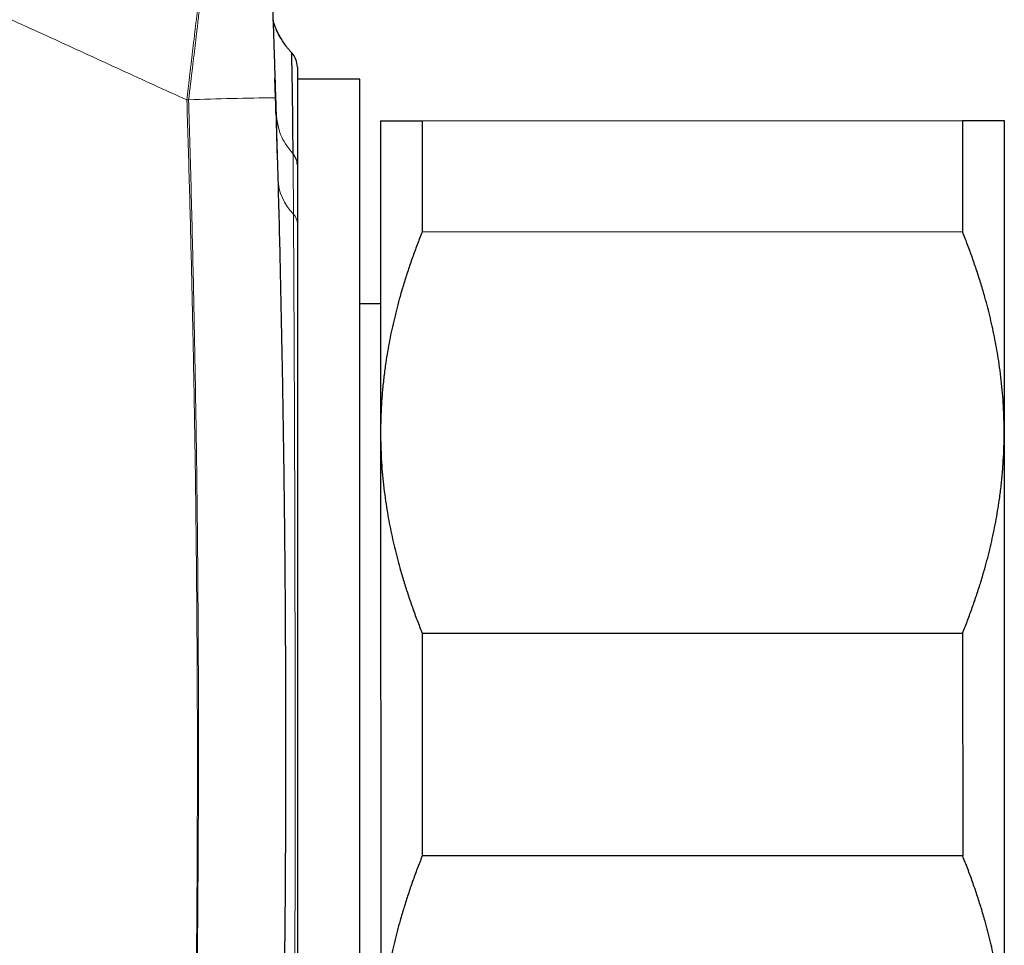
# Model space of a CAD drawing. Header units: millimetres. Extents: x 8 to 769, y 12 to 448.
# Tile 8 of 52: x 175 to 199, y 398 to 421. Entities that reach past the tile are written whole.
import ezdxf

# ---------------------------------------------------------------- set-up
doc = ezdxf.new("R2010")
doc.units = ezdxf.units.MM

msp = doc.modelspace()

# ---------------------------------------------------------------- linework, layer by layer
at = {"color": 7, "linetype": 'Continuous', "lineweight": 30}
for p, q in [((183.392, 419.18), (181.892, 419.18)), ((183.392, 419.18), (183.392, 419.18)), ((183.399, 387.18), (183.392, 419.18)), ((181.378, 418.364), (181.382, 418.233)), ((183.892, 418.181), (183.894, 410.681)), ((184.892, 418.181), (197.892, 418.183)), ((184.892, 418.181), (184.893, 415.503)), ((197.892, 418.183), (197.893, 415.505)), ((198.892, 418.184), (198.894, 410.684)), ((181.394, 417.836), (181.409, 417.265)), ((197.893, 415.505), (184.893, 415.503)), ((183.893, 413.781), (183.393, 413.78)), ((183.894, 410.681), (183.897, 395.681)), ((198.894, 410.684), (198.897, 395.684)), ((184.895, 405.859), (197.895, 405.862)), ((184.895, 405.859), (184.896, 400.503)), ((197.895, 405.862), (197.896, 400.505)), ((197.896, 400.505), (184.896, 400.503))]:
    msp.add_line(p, q, dxfattribs=at)
at = {"color": 252, "linetype": 'Continuous', "lineweight": 0}
msp.add_line((181.364, 418.781), (181.382, 418.233), dxfattribs=at)
at = {"color": 252, "linetype": 'Continuous', "lineweight": 0, "flags": 128}
for points in [[(179.234, 418.681), (179.239, 418.681), (179.244, 418.682), (179.25, 418.682), (179.255, 418.682), (179.26, 418.682), (179.266, 418.682), (179.271, 418.682), (179.276, 418.683)], [(181.383, 418.165), (181.394, 417.836), (181.394, 417.836), (181.394, 417.836)]]:
    msp.add_lwpolyline(points, dxfattribs=at)
at = {"color": 7, "linetype": 'Continuous', "lineweight": 30}
for start, end in [(0.012, 42.9653), (0.0121, 43.0307)]:
    msp.add_arc((181.392, 419.47), 0.5, start, end, dxfattribs=at)
at = {"color": 252, "linetype": 'Continuous', "lineweight": 0}
for centre, radius, start, end in [((181.742, 355.341), 63.39, 90.33835, 92.22882), ((182.697, 416.841), 1.275, 182.6844, 225.2125), ((181.563, 415.705), 0.33, 1.0431, 44.3828)]:
    msp.add_arc(centre, radius, start, end, dxfattribs=at)
for points, knots in [([(179.234, 418.681), (178.969, 418.801), (178.439, 419.039), (177.647, 419.403), (176.855, 419.767), (176.063, 420.13), (175.269, 420.491), (174.419, 420.869), (173.513, 421.262), (172.55, 421.671), (171.584, 422.072), (170.615, 422.466), (169.561, 422.886), (168.42, 423.328), (167.194, 423.794), (165.963, 424.25), (164.73, 424.698), (163.494, 425.139), (162.255, 425.572), (161.013, 425.999), (159.769, 426.419), (158.522, 426.832), (157.273, 427.239), (156.021, 427.639), (154.765, 428.032), (153.508, 428.419), (152.248, 428.798), (150.986, 429.17), (149.754, 429.524), (148.553, 429.863), (147.382, 430.185), (146.209, 430.501), (145.034, 430.808), (143.856, 431.108), (142.676, 431.399), (141.494, 431.681), (140.393, 431.934), (139.372, 432.159), (138.433, 432.359), (137.492, 432.551), (136.55, 432.736), (135.606, 432.911), (134.739, 433.062), (133.95, 433.192), (133.238, 433.302), (132.526, 433.406), (131.858, 433.495), (131.234, 433.572), (130.656, 433.638), (130.077, 433.698), (129.498, 433.75), (128.948, 433.793), (128.429, 433.826), (127.94, 433.851), (127.45, 433.87), (126.958, 433.88), (126.463, 433.882), (125.966, 433.875), (125.469, 433.859), (124.972, 433.833), (124.474, 433.797), (123.975, 433.75), (123.478, 433.692), (122.979, 433.623), (122.477, 433.542), (121.973, 433.45), (121.472, 433.347), (120.971, 433.234), (120.472, 433.111), (119.974, 432.98), (119.477, 432.841), (118.484, 432.551), (117.657, 432.306), (116.994, 432.109)], [0, 0, 0, 0, 0.013421, 0.026842, 0.040263, 0.053684, 0.067104, 0.080524, 0.096632, 0.112741, 0.12885, 0.144959, 0.161067, 0.181275, 0.201483, 0.221691, 0.2419, 0.262108, 0.282337, 0.302566, 0.322796, 0.343025, 0.363254, 0.383526, 0.403798, 0.42407, 0.444343, 0.464615, 0.484886, 0.503609, 0.522331, 0.541054, 0.559776, 0.578512, 0.597249, 0.615986, 0.634722, 0.649528, 0.664335, 0.679141, 0.693948, 0.708756, 0.723563, 0.734669, 0.745776, 0.756882, 0.767989, 0.776964, 0.785941, 0.794917, 0.803893, 0.812869, 0.820427, 0.827986, 0.835544, 0.843102, 0.850771, 0.85844, 0.86611, 0.873778, 0.881494, 0.889213, 0.896932, 0.904648, 0.912547, 0.920447, 0.928347, 0.936246, 0.944188, 0.952131, 0.960075, 0.968018, 1, 1, 1, 1]), ([(179.234, 418.681), (179.244, 418.771), (179.265, 418.952), (179.291, 419.177), (179.312, 419.357), (179.334, 419.537), (179.356, 419.717), (179.377, 419.898), (179.394, 420.034), (179.41, 420.17), (179.426, 420.305), (179.442, 420.44), (179.458, 420.574), (179.475, 420.707), (179.495, 420.881), (179.521, 421.093), (179.551, 421.342), (179.58, 421.587), (179.604, 421.788), (179.624, 421.948), (179.638, 422.067), (179.652, 422.184), (179.666, 422.301), (179.68, 422.415), (179.693, 422.529), (179.707, 422.64), (179.724, 422.782), (179.745, 422.952), (179.766, 423.124), (179.783, 423.271), (179.798, 423.394), (179.812, 423.513), (179.826, 423.629), (179.839, 423.74), (179.851, 423.839), (179.861, 423.926), (179.871, 424.002), (179.879, 424.076), (179.89, 424.166), (179.903, 424.27), (179.917, 424.384), (179.93, 424.488), (179.94, 424.572), (179.949, 424.638), (179.956, 424.691), (179.961, 424.734), (179.966, 424.771), (179.97, 424.8), (179.974, 424.827), (179.979, 424.858), (179.983, 424.888), (179.988, 424.914), (179.991, 424.931), (179.992, 424.934), (179.993, 424.935)], [0, 0, 0, 0, 0.028249, 0.056546, 0.070768, 0.084991, 0.113484, 0.128012, 0.142541, 0.157096, 0.17165, 0.186285, 0.200919, 0.21558, 0.230242, 0.258491, 0.286789, 0.315237, 0.343736, 0.358281, 0.372827, 0.3874, 0.401973, 0.416632, 0.431291, 0.445979, 0.460667, 0.48832, 0.516023, 0.534761, 0.553502, 0.572239, 0.591123, 0.610012, 0.628896, 0.643277, 0.657658, 0.672069, 0.686481, 0.712802, 0.739171, 0.765927, 0.792684, 0.810662, 0.828645, 0.846623, 0.860314, 0.874005, 0.887724, 0.901444, 0.925976, 0.950594, 0.975254, 1, 1, 1, 1]), ([(180.004, 424.93), (180.004, 424.929), (180.004, 424.927), (180.003, 424.919), (180.001, 424.905), (179.999, 424.887), (179.997, 424.865), (179.994, 424.841), (179.99, 424.812), (179.987, 424.78), (179.983, 424.747), (179.979, 424.715), (179.975, 424.678), (179.971, 424.636), (179.965, 424.589), (179.959, 424.537), (179.953, 424.482), (179.947, 424.425), (179.94, 424.368), (179.933, 424.305), (179.925, 424.235), (179.916, 424.158), (179.907, 424.073), (179.897, 423.991), (179.889, 423.914), (179.881, 423.845), (179.872, 423.771), (179.863, 423.693), (179.854, 423.611), (179.844, 423.523), (179.835, 423.445), (179.828, 423.379), (179.822, 423.329), (179.817, 423.282), (179.812, 423.239), (179.807, 423.199), (179.802, 423.156), (179.797, 423.107), (179.79, 423.051), (179.782, 422.978), (179.771, 422.885), (179.758, 422.77), (179.744, 422.648), (179.729, 422.517), (179.714, 422.387), (179.699, 422.259), (179.685, 422.134), (179.669, 422), (179.653, 421.857), (179.636, 421.71), (179.618, 421.558), (179.6, 421.402), (179.581, 421.238), (179.561, 421.066), (179.54, 420.887), (179.518, 420.701), (179.497, 420.526), (179.478, 420.362), (179.46, 420.215), (179.443, 420.07), (179.427, 419.93), (179.41, 419.791), (179.394, 419.656), (179.38, 419.539), (179.369, 419.445), (179.36, 419.376), (179.353, 419.317), (179.347, 419.267), (179.342, 419.225), (179.337, 419.183), (179.332, 419.141), (179.327, 419.097), (179.322, 419.054), (179.311, 418.971), (179.296, 418.847), (179.283, 418.737), (179.276, 418.683)], [0, 0, 0, 0, 0.016745, 0.033975, 0.051738, 0.070106, 0.085042, 0.100495, 0.116537, 0.133256, 0.145906, 0.159023, 0.172659, 0.186873, 0.201771, 0.217409, 0.233896, 0.24752, 0.261793, 0.276771, 0.292517, 0.309099, 0.326575, 0.344981, 0.357212, 0.369886, 0.383009, 0.396476, 0.410175, 0.424415, 0.439622, 0.447596, 0.455329, 0.462543, 0.469034, 0.474897, 0.480304, 0.488296, 0.496249, 0.504554, 0.519688, 0.535441, 0.551817, 0.569027, 0.587228, 0.602248, 0.617956, 0.634433, 0.651743, 0.669943, 0.687298, 0.705428, 0.724302, 0.743858, 0.764012, 0.78465, 0.805607, 0.821981, 0.838034, 0.853574, 0.868578, 0.883244, 0.897775, 0.911821, 0.92027, 0.927609, 0.933776, 0.938953, 0.943331, 0.947092, 0.951988, 0.956535, 0.961022, 0.965461, 0.982871, 1, 1, 1, 1]), ([(179.24, 387.326), (179.26, 387.979), (179.301, 389.284), (179.352, 391.242), (179.395, 393.201), (179.43, 395.159), (179.457, 397.118), (179.475, 399.077), (179.486, 401.036), (179.489, 402.996), (179.484, 404.957), (179.471, 406.917), (179.451, 408.878), (179.423, 410.839), (179.387, 412.8), (179.344, 414.76), (179.293, 416.721), (179.254, 418.028), (179.234, 418.681)], [0, 0, 0, 0, 0.062458, 0.124917, 0.187376, 0.249834, 0.312309, 0.374785, 0.437262, 0.499737, 0.562262, 0.624788, 0.687313, 0.749838, 0.812378, 0.874919, 0.93746, 1, 1, 1, 1]), ([(179.276, 418.683), (179.298, 417.957), (179.34, 416.503), (179.392, 414.322), (179.436, 412.137), (179.47, 409.951), (179.495, 407.761), (179.51, 405.569), (179.515, 403.375), (179.511, 401.254), (179.499, 399.205), (179.478, 397.23), (179.45, 395.252), (179.413, 393.273), (179.368, 391.292), (179.315, 389.31), (179.272, 387.988), (179.251, 387.326)], [0, 0, 0, 0, 0.069475, 0.139072, 0.20874, 0.27848, 0.348295, 0.418185, 0.488145, 0.558174, 0.621116, 0.684114, 0.74717, 0.810283, 0.873456, 0.936687, 1, 1, 1, 1]), ([(181.378, 418.364), (181.406, 418.163), (181.456, 417.808), (181.688, 417.512), (181.79, 417.382)], [0, 0, 0, 0, 0.5636272, 1, 1, 1, 1]), ([(181.799, 415.936), (181.798, 415.989), (181.798, 416.096), (181.797, 416.252), (181.796, 416.405), (181.795, 416.58), (181.794, 416.773), (181.792, 416.983), (181.791, 417.187), (181.79, 417.317), (181.79, 417.382)], [0, 0, 0, 0, 0.100685, 0.201393, 0.30217, 0.40297, 0.552041, 0.701187, 0.850556, 1, 1, 1, 1]), ([(181.802, 390.418), (181.803, 390.472), (181.803, 390.579), (181.804, 390.744), (181.805, 390.912), (181.806, 391.082), (181.807, 391.255), (181.808, 391.431), (181.809, 391.61), (181.81, 391.812), (181.811, 392.038), (181.813, 392.29), (181.814, 392.547), (181.815, 392.808), (181.816, 393.074), (181.818, 393.322), (181.819, 393.551), (181.819, 393.761), (181.82, 393.972), (181.821, 394.221), (181.822, 394.51), (181.824, 394.839), (181.825, 395.173), (181.826, 395.512), (181.827, 395.855), (181.828, 396.156), (181.829, 396.413), (181.83, 396.623), (181.83, 396.835), (181.831, 397.087), (181.832, 397.38), (181.832, 397.714), (181.833, 398.051), (181.834, 398.355), (181.834, 398.624), (181.835, 398.857), (181.835, 399.091), (181.836, 399.372), (181.836, 399.7), (181.837, 400.075), (181.837, 400.453), (181.837, 400.833), (181.838, 401.214), (181.838, 401.546), (181.838, 401.826), (181.838, 402.056), (181.838, 402.285), (181.838, 402.557), (181.838, 402.87), (181.838, 403.225), (181.838, 403.581), (181.838, 403.899), (181.838, 404.178), (181.838, 404.42), (181.837, 404.661), (181.837, 404.898), (181.837, 405.131), (181.837, 405.36), (181.836, 405.588), (181.836, 405.854), (181.836, 406.157), (181.835, 406.498), (181.834, 406.837), (181.834, 407.138), (181.833, 407.399), (181.833, 407.621), (181.832, 407.843), (181.832, 408.104), (181.831, 408.404), (181.83, 408.741), (181.829, 409.076), (181.828, 409.373), (181.828, 409.633), (181.827, 409.856), (181.826, 410.078), (181.825, 410.294), (181.825, 410.505), (181.824, 410.711), (181.823, 410.915), (181.822, 411.153), (181.821, 411.421), (181.82, 411.721), (181.819, 412.017), (181.818, 412.276), (181.817, 412.5), (181.816, 412.69), (181.815, 412.878), (181.814, 413.098), (181.813, 413.349), (181.811, 413.628), (181.81, 413.903), (181.809, 414.145), (181.808, 414.354), (181.807, 414.533), (181.806, 414.709), (181.805, 414.918), (181.803, 415.157), (181.802, 415.423), (181.8, 415.684), (181.799, 415.852), (181.799, 415.936)], [0, 0, 0, 0, 0.0086005, 0.0172011, 0.0258095, 0.0344178, 0.0430184, 0.0516189, 0.0602273, 0.0688357, 0.080393, 0.0919514, 0.1035087, 0.1151088, 0.1267102, 0.1383104, 0.147072, 0.1558336, 0.1646034, 0.1733733, 0.1865392, 0.1997068, 0.2128726, 0.2261019, 0.2393329, 0.2525621, 0.2604665, 0.2683709, 0.2762813, 0.2841917, 0.2964051, 0.3086184, 0.320854, 0.3330896, 0.3414142, 0.3497388, 0.3580704, 0.3664021, 0.379574, 0.3927477, 0.4059197, 0.4191547, 0.4323914, 0.4456264, 0.4535345, 0.4614425, 0.4693565, 0.4772706, 0.4894878, 0.501705, 0.5139445, 0.5261839, 0.5345103, 0.5428367, 0.5511702, 0.5595036, 0.5674189, 0.5753342, 0.5832555, 0.5911768, 0.6031033, 0.6150298, 0.6269769, 0.6389241, 0.6468516, 0.6547791, 0.6627127, 0.6706462, 0.682896, 0.6951458, 0.7074181, 0.7196904, 0.7280403, 0.7363902, 0.7447472, 0.7531042, 0.7610092, 0.7689142, 0.7768252, 0.7847362, 0.7966473, 0.8085584, 0.8204902, 0.8324221, 0.8403393, 0.8482565, 0.8561798, 0.8641031, 0.8763383, 0.8885736, 0.9008314, 0.9130892, 0.9214299, 0.9297706, 0.9381184, 0.9464662, 0.9598349, 0.9732036, 0.9866018, 1, 1, 1, 1])]:
    msp.add_open_spline(points, degree=3, knots=knots, dxfattribs=at)
at = {"color": 7, "linetype": 'Continuous', "lineweight": 30}
for points, knots in [([(181.215, 423.107), (181.215, 423.105), (181.216, 423.102), (181.216, 423.082), (181.217, 423.054), (181.219, 423.02), (181.22, 422.982), (181.222, 422.938), (181.224, 422.882), (181.227, 422.813), (181.23, 422.727), (181.234, 422.631), (181.238, 422.526), (181.242, 422.412), (181.247, 422.288), (181.252, 422.153), (181.257, 422.008), (181.262, 421.855), (181.268, 421.695), (181.274, 421.528), (181.28, 421.366), (181.286, 421.209), (181.291, 421.058), (181.296, 420.904), (181.302, 420.746), (181.307, 420.583), (181.313, 420.417), (181.319, 420.248), (181.325, 420.062), (181.332, 419.858), (181.339, 419.635), (181.346, 419.411), (181.353, 419.184), (181.36, 418.957), (181.365, 418.805), (181.367, 418.729)], [0, 0, 0, 0, 0.0308016, 0.0616286, 0.0924307, 0.1162325, 0.1400567, 0.1638814, 0.1876841, 0.2188116, 0.2500254, 0.2812892, 0.3125601, 0.3437904, 0.3749289, 0.4074988, 0.4401483, 0.4728436, 0.5055454, 0.5382097, 0.5707895, 0.5977712, 0.6247729, 0.6517755, 0.6787583, 0.706385, 0.7340317, 0.761679, 0.7893066, 0.8243579, 0.8594859, 0.8946529, 0.9298201, 0.9649485, 1, 1, 1, 1]), ([(181.494, 420.164), (181.485, 420.18), (181.467, 420.212), (181.442, 420.259), (181.419, 420.304), (181.399, 420.347), (181.382, 420.387), (181.366, 420.424), (181.353, 420.459), (181.341, 420.491), (181.33, 420.521), (181.321, 420.548), (181.313, 420.572), (181.309, 420.586), (181.307, 420.592)], [0, 0, 0, 0, 0.110597, 0.216828, 0.317774, 0.413079, 0.502701, 0.586908, 0.666213, 0.741293, 0.812914, 0.881883, 0.94902, 1, 1, 1, 1]), ([(181.758, 419.811), (181.753, 419.816), (181.733, 419.837), (181.699, 419.876), (181.658, 419.925), (181.619, 419.976), (181.582, 420.027), (181.547, 420.078), (181.515, 420.129), (181.486, 420.179), (181.458, 420.227), (181.434, 420.274), (181.412, 420.319), (181.393, 420.361), (181.376, 420.401), (181.361, 420.437), (181.348, 420.471), (181.336, 420.502), (181.326, 420.531), (181.317, 420.558), (181.311, 420.578), (181.308, 420.588), (181.307, 420.591)], [0, 0, 0, 0, 0.023087, 0.091672, 0.159603, 0.226755, 0.292958, 0.357985, 0.421547, 0.483284, 0.542793, 0.599669, 0.653583, 0.704349, 0.751965, 0.796601, 0.83856, 0.878229, 0.916041, 0.952443, 0.987889, 1, 1, 1, 1]), ([(181.79, 417.382), (181.789, 417.426), (181.789, 417.512), (181.788, 417.637), (181.787, 417.759), (181.786, 417.878), (181.785, 417.993), (181.784, 418.106), (181.783, 418.214), (181.782, 418.332), (181.78, 418.456), (181.779, 418.586), (181.777, 418.71), (181.775, 418.828), (181.774, 418.939), (181.772, 419.035), (181.771, 419.118), (181.769, 419.189), (181.768, 419.257), (181.767, 419.318), (181.766, 419.374), (181.765, 419.424), (181.764, 419.472), (181.763, 419.524), (181.761, 419.578), (181.76, 419.632), (181.759, 419.68), (181.759, 419.715), (181.758, 419.742), (181.758, 419.761), (181.757, 419.777), (181.757, 419.793), (181.757, 419.805), (181.757, 419.811), (181.757, 419.811), (181.757, 419.81)], [0, 0, 0, 0, 0.02747, 0.054939, 0.082434, 0.109929, 0.137398, 0.164868, 0.192362, 0.219857, 0.256769, 0.293684, 0.330596, 0.367645, 0.404697, 0.441745, 0.469728, 0.49771, 0.525719, 0.553728, 0.578813, 0.603899, 0.629003, 0.654108, 0.691905, 0.729703, 0.767566, 0.805429, 0.830553, 0.855677, 0.880821, 0.905964, 0.944784, 0.983604, 1, 1, 1, 1]), ([(181.892, 419.47), (181.892, 419.47), (181.892, 419.472), (181.892, 419.465), (181.892, 419.45), (181.892, 419.423), (181.892, 419.387), (181.892, 419.339), (181.892, 419.28), (181.892, 419.208), (181.892, 419.126), (181.892, 419.033), (181.892, 418.932), (181.892, 418.821), (181.892, 418.7), (181.892, 418.569), (181.892, 418.427), (181.892, 418.276), (181.892, 418.114), (181.892, 417.953), (181.892, 417.792), (181.892, 417.635), (181.892, 417.471), (181.892, 417.301), (181.892, 417.182), (181.893, 417.122)], [0, 0, 0, 0, 0.001766, 0.048528, 0.095592, 0.142655, 0.189129, 0.235604, 0.284313, 0.333039, 0.381765, 0.430474, 0.47724, 0.524021, 0.570803, 0.617568, 0.664336, 0.71112, 0.757903, 0.804671, 0.843728, 0.882798, 0.921873, 0.960943, 1, 1, 1, 1]), ([(181.378, 418.364), (181.378, 418.364), (181.377, 418.424), (181.373, 418.543), (181.368, 418.714), (181.362, 418.879), (181.356, 419.036), (181.352, 419.141), (181.35, 419.191), (181.35, 419.194)], [0, 0, 0, 0, 0.0000347, 0.1978872, 0.3958151, 0.5937788, 0.7917267, 0.9895961, 1, 1, 1, 1]), ([(181.367, 418.729), (181.388, 418.034), (181.429, 416.644), (181.48, 414.557), (181.523, 412.471), (181.557, 410.384), (181.584, 408.297), (181.6, 406.274), (181.609, 404.314), (181.61, 402.418), (181.604, 400.523), (181.59, 398.627), (181.569, 396.731), (181.54, 394.835), (181.504, 392.939), (181.46, 391.043), (181.409, 389.148), (181.368, 387.884), (181.348, 387.252)], [0, 0, 0, 0, 0.066287, 0.132574, 0.198861, 0.265158, 0.331455, 0.397752, 0.457964, 0.518178, 0.578391, 0.638604, 0.698817, 0.759053, 0.81929, 0.879527, 0.939764, 1, 1, 1, 1]), ([(181.382, 418.233), (181.384, 418.161), (181.388, 418.031), (181.392, 417.895), (181.394, 417.836)], [0, 0, 0, 0, 0.564546, 1, 1, 1, 1]), ([(183.892, 418.181), (183.893, 418.181), (183.895, 418.181), (183.909, 418.181), (183.932, 418.181), (183.964, 418.181), (184.003, 418.181), (184.047, 418.181), (184.094, 418.181), (184.147, 418.181), (184.205, 418.181), (184.269, 418.181), (184.344, 418.181), (184.432, 418.181), (184.536, 418.181), (184.647, 418.181), (184.765, 418.181), (184.85, 418.181), (184.892, 418.181)], [0, 0, 0, 0, 0.065449, 0.130926, 0.196415, 0.261894, 0.327345, 0.382403, 0.437466, 0.492525, 0.54654, 0.60056, 0.654576, 0.723644, 0.792733, 0.861832, 0.930927, 1, 1, 1, 1]), ([(197.892, 418.183), (197.933, 418.183), (198.013, 418.184), (198.126, 418.184), (198.233, 418.184), (198.332, 418.184), (198.419, 418.184), (198.496, 418.184), (198.562, 418.184), (198.622, 418.184), (198.677, 418.184), (198.725, 418.184), (198.771, 418.184), (198.813, 418.184), (198.848, 418.184), (198.873, 418.184), (198.889, 418.184), (198.891, 418.184), (198.892, 418.184)], [0, 0, 0, 0, 0.065617, 0.131252, 0.19689, 0.262521, 0.328134, 0.383158, 0.438187, 0.493212, 0.547625, 0.602042, 0.656455, 0.725142, 0.793864, 0.862595, 0.931314, 1, 1, 1, 1]), ([(181.893, 417.122), (181.893, 417.07), (181.893, 416.964), (181.893, 416.799), (181.893, 416.63), (181.893, 416.456), (181.893, 416.278), (181.893, 416.094), (181.893, 415.905), (181.893, 415.776), (181.893, 415.711)], [0, 0, 0, 0, 0.124567, 0.249134, 0.373873, 0.498612, 0.623872, 0.749131, 0.874566, 1, 1, 1, 1]), ([(181.893, 415.711), (181.893, 415.63), (181.893, 415.467), (181.893, 415.215), (181.893, 414.956), (181.893, 414.691), (181.893, 414.419), (181.893, 414.139), (181.893, 413.851), (181.893, 413.558), (181.893, 413.259), (181.893, 412.961), (181.893, 412.665), (181.894, 412.371), (181.894, 412.073), (181.894, 411.77), (181.894, 411.48), (181.894, 411.202), (181.894, 410.939), (181.894, 410.674), (181.894, 410.408), (181.894, 410.141), (181.894, 409.848), (181.894, 409.527), (181.894, 409.178), (181.894, 408.825), (181.894, 408.47), (181.894, 408.118), (181.894, 407.769), (181.895, 407.424), (181.895, 407.076), (181.895, 406.727), (181.895, 406.394), (181.895, 406.079), (181.895, 405.782), (181.895, 405.486), (181.895, 405.19), (181.895, 404.895), (181.895, 404.573), (181.895, 404.223), (181.895, 403.847), (181.895, 403.469), (181.895, 403.092), (181.896, 402.72), (181.896, 402.354), (181.896, 401.995), (181.896, 401.636), (181.896, 401.278), (181.896, 400.939), (181.896, 400.621), (181.896, 400.323), (181.896, 400.027), (181.896, 399.734), (181.896, 399.443), (181.896, 399.128), (181.896, 398.788), (181.896, 398.425), (181.897, 398.063), (181.897, 397.705), (181.897, 397.356), (181.897, 397.015), (181.897, 396.683), (181.897, 396.354), (181.897, 396.029), (181.897, 395.724), (181.897, 395.439), (181.897, 395.174), (181.897, 394.914), (181.897, 394.657), (181.897, 394.405), (181.897, 394.133), (181.897, 393.842), (181.897, 393.534), (181.898, 393.232), (181.898, 392.934), (181.898, 392.649), (181.898, 392.375), (181.898, 392.112), (181.898, 391.855), (181.898, 391.602), (181.898, 391.354), (181.898, 391.112), (181.898, 390.875), (181.898, 390.721), (181.898, 390.645)], [0, 0, 0, 0, 0.013255, 0.026515, 0.039778, 0.053038, 0.066293, 0.079731, 0.093174, 0.10662, 0.120063, 0.133501, 0.146037, 0.158577, 0.17112, 0.18366, 0.196196, 0.206725, 0.217255, 0.227784, 0.238153, 0.248523, 0.258892, 0.272067, 0.285248, 0.298431, 0.311611, 0.324787, 0.337325, 0.349868, 0.362413, 0.374956, 0.387494, 0.398026, 0.408559, 0.41909, 0.429461, 0.439832, 0.450202, 0.463385, 0.476574, 0.489764, 0.502953, 0.516136, 0.528719, 0.541306, 0.553895, 0.566483, 0.579066, 0.589636, 0.600207, 0.610777, 0.621183, 0.631591, 0.641997, 0.655232, 0.668473, 0.681716, 0.694956, 0.708192, 0.720787, 0.733387, 0.745989, 0.758589, 0.771184, 0.781764, 0.792345, 0.802925, 0.813342, 0.82376, 0.834177, 0.847422, 0.860673, 0.873925, 0.887175, 0.90042, 0.912819, 0.92522, 0.937622, 0.950021, 0.962514, 0.97501, 0.987507, 1, 1, 1, 1]), ([(184.893, 415.503), (184.853, 415.401), (184.772, 415.197), (184.659, 414.889), (184.553, 414.579), (184.453, 414.268), (184.366, 413.972), (184.29, 413.691), (184.224, 413.426), (184.163, 413.162), (184.109, 412.897), (184.061, 412.632), (184.015, 412.344), (183.973, 412.031), (183.938, 411.694), (183.913, 411.357), (183.897, 411.019), (183.895, 410.793), (183.894, 410.681)], [0, 0, 0, 0, 0.0656167, 0.1312516, 0.1968903, 0.2625206, 0.3281335, 0.3831583, 0.4381873, 0.4932116, 0.5476246, 0.6020424, 0.656455, 0.7251424, 0.7938638, 0.8625954, 0.9313145, 1, 1, 1, 1]), ([(198.894, 410.684), (198.894, 410.74), (198.893, 410.899), (198.885, 411.163), (198.867, 411.474), (198.841, 411.785), (198.807, 412.096), (198.766, 412.389), (198.721, 412.665), (198.673, 412.923), (198.62, 413.18), (198.562, 413.434), (198.499, 413.685), (198.425, 413.958), (198.338, 414.253), (198.238, 414.569), (198.13, 414.883), (198.015, 415.195), (197.934, 415.402), (197.893, 415.505)], [0, 0, 0, 0, 0.034083, 0.097391, 0.160725, 0.224069, 0.287405, 0.350714, 0.403934, 0.457159, 0.510379, 0.562664, 0.614953, 0.667239, 0.733776, 0.800332, 0.866897, 0.933458, 1, 1, 1, 1]), ([(183.894, 410.681), (183.894, 410.625), (183.895, 410.465), (183.903, 410.201), (183.92, 409.89), (183.947, 409.579), (183.981, 409.268), (184.022, 408.975), (184.067, 408.7), (184.115, 408.441), (184.168, 408.185), (184.226, 407.931), (184.289, 407.679), (184.363, 407.406), (184.449, 407.111), (184.55, 406.795), (184.658, 406.481), (184.772, 406.169), (184.854, 405.962), (184.895, 405.859)], [0, 0, 0, 0, 0.034083, 0.097391, 0.160725, 0.224069, 0.287405, 0.350714, 0.403934, 0.457159, 0.510379, 0.562664, 0.614953, 0.667239, 0.733776, 0.800332, 0.866897, 0.933458, 1, 1, 1, 1]), ([(197.895, 405.862), (197.935, 405.964), (198.016, 406.167), (198.128, 406.475), (198.235, 406.785), (198.334, 407.096), (198.422, 407.392), (198.498, 407.673), (198.564, 407.938), (198.624, 408.203), (198.679, 408.467), (198.727, 408.732), (198.773, 409.02), (198.815, 409.333), (198.85, 409.67), (198.875, 410.008), (198.891, 410.346), (198.893, 410.571), (198.894, 410.684)], [0, 0, 0, 0, 0.065617, 0.131252, 0.19689, 0.262521, 0.328134, 0.383158, 0.438187, 0.493212, 0.547625, 0.602042, 0.656455, 0.725142, 0.793864, 0.862595, 0.931314, 1, 1, 1, 1]), ([(184.896, 400.503), (184.856, 400.401), (184.775, 400.197), (184.662, 399.889), (184.556, 399.579), (184.456, 399.268), (184.369, 398.972), (184.293, 398.691), (184.227, 398.426), (184.167, 398.162), (184.112, 397.897), (184.064, 397.632), (184.018, 397.344), (183.976, 397.031), (183.941, 396.694), (183.916, 396.357), (183.9, 396.019), (183.898, 395.793), (183.897, 395.681)], [0, 0, 0, 0, 0.065617, 0.131252, 0.19689, 0.262521, 0.328134, 0.383158, 0.438187, 0.493212, 0.547625, 0.602042, 0.656455, 0.725142, 0.793864, 0.862595, 0.931314, 1, 1, 1, 1]), ([(198.897, 395.684), (198.897, 395.74), (198.896, 395.899), (198.888, 396.163), (198.87, 396.474), (198.844, 396.785), (198.81, 397.096), (198.769, 397.389), (198.724, 397.665), (198.676, 397.923), (198.623, 398.18), (198.565, 398.434), (198.502, 398.685), (198.428, 398.958), (198.342, 399.253), (198.241, 399.569), (198.133, 399.883), (198.019, 400.195), (197.937, 400.402), (197.896, 400.505)], [0, 0, 0, 0, 0.0340829, 0.0973908, 0.1607248, 0.2240686, 0.2874046, 0.350714, 0.403934, 0.4571588, 0.5103792, 0.5626641, 0.6149532, 0.6672386, 0.7337764, 0.8003325, 0.8668972, 0.9334582, 1, 1, 1, 1])]:
    msp.add_open_spline(points, degree=3, knots=knots, dxfattribs=at)
msp.add_open_spline([(181.893, 417.122), (181.888, 417.169), (181.879, 417.263), (181.819, 417.343), (181.79, 417.382)], degree=3, dxfattribs=at)

doc.saveas('drawing.dxf')
